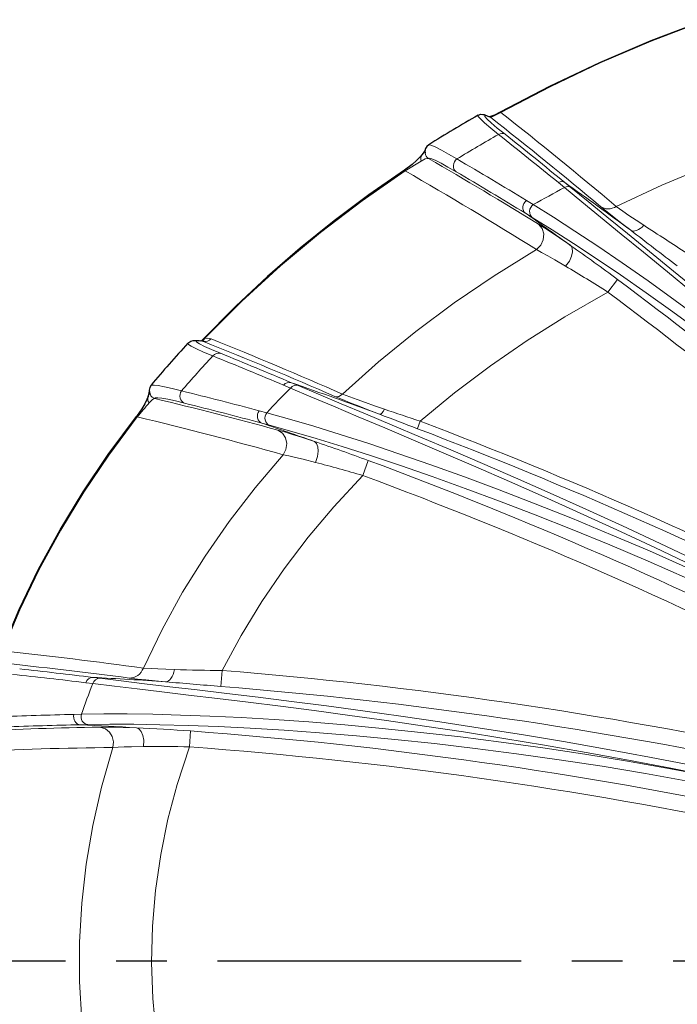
# Model space of a CAD drawing. Header units: millimetres. Extents: x 0 to 594, y 0 to 840.
# Tile 5 of 33: x 122 to 163, y 371 to 433. Entities that reach past the tile are written whole.
import ezdxf

# ---------------------------------------------------------------- set-up
doc = ezdxf.new("R2010")
doc.units = ezdxf.units.MM
doc.linetypes.add('CENTER2', pattern=[28.575, 19.05, -3.175, 3.175, -3.175])

# ---------------------------------------------------------------- blocks, each defined once
blk = doc.blocks.new('.TD_SECTION_1', base_point=(66.801, 342.614))
at = {"color": 0, "linetype": 'CENTER2'}
blk.add_lwpolyline([(77.301, 374.114), (416.628, 374.115)], dxfattribs=at)
blk = doc.blocks.new('b', base_point=(70.359, 265.815))
at = {"color": 0, "linetype": 'Continuous', "lineweight": 0}
for p, q in [((152.229, 427.289), (152.211, 427.322)), ((151.569, 426.992), (151.566, 426.993)), ((147.229, 424.243), (146.215, 423.627)), ((146.215, 423.627), (146.189, 423.666)), ((155.832, 422.894), (156.214, 422.581)), ((156.234, 422.9), (156.616, 422.586)), ((154.26, 421.511), (153.834, 421.771)), ((154.195, 420.709), (153.77, 420.969)), ((158.944, 416.022), (159.541, 416.823)), ((133.563, 412.939), (133.475, 412.952)), ((138.598, 410.195), (139.031, 410.011)), ((139.083, 410.348), (139.516, 410.164)), ((129.416, 408.207), (129.379, 408.236)), ((137.542, 408.464), (137.064, 408.591)), ((137.711, 407.683), (137.236, 407.811)), ((146.989, 407.467), (147.166, 407.934)), ((143.562, 404.534), (143.91, 405.471)), ((134.749, 392.305), (134.669, 391.308)), ((126.183, 391.54), (126.631, 391.485)), ((126.63, 391.872), (127.078, 391.816)), ((125.912, 389.566), (125.445, 389.555)), ((126.314, 388.917), (125.848, 388.907)), ((132.688, 387.518), (132.762, 388.515))]:
    blk.add_line(p, q, dxfattribs=at)
at = {"color": 0, "linetype": 'Continuous', "lineweight": 30}
blk.add_line((133.525, 412.952), (133.396, 412.971), dxfattribs=at)
for points in [[(152.211, 427.322), (155.294, 428.937), (158.44, 430.427), (161.642, 431.793), (165.088, 433.107)], [(150.793, 427.118), (150.974, 427.174), (151.091, 427.171), (151.177, 427.154), (151.254, 427.131), (151.332, 427.102), (151.415, 427.068), (151.51, 427.025)], [(151.481, 427.039), (151.604, 427.061), (151.853, 427.148), (152.211, 427.322)], [(147.47, 424.926), (147.429, 424.856), (147.284, 424.647)], [(147.284, 424.647), (147.143, 424.478), (146.94, 424.269), (146.665, 424.023), (146.189, 423.666)], [(146.189, 423.666), (143.951, 422.117), (141.769, 420.491), (139.646, 418.787), (137.588, 417.007), (135.598, 415.151), (133.441, 412.965)], [(132.596, 412.82), (132.784, 412.951), (132.923, 412.991), (133.025, 413), (133.113, 413), (133.201, 412.995), (133.294, 412.985), (133.395, 412.971)], [(130.095, 409.486), (130.018, 409.288), (129.895, 409.032), (129.713, 408.715), (129.379, 408.236)], [(120.918, 393.544), (122.012, 396.126), (123.234, 398.652), (124.576, 401.115), (126.033, 403.512), (127.6, 405.839), (129.379, 408.236)]]:
    blk.add_lwpolyline(points, dxfattribs=at)
at = {"color": 0, "linetype": 'Continuous', "lineweight": 0}
for points in [[(152.229, 427.289), (155.312, 428.904), (158.456, 430.393), (161.657, 431.759), (165.101, 433.071)], [(151.569, 426.992), (151.617, 427.003), (151.72, 427.044), (151.896, 427.124), (152.229, 427.289)], [(152.081, 425.91), (151.587, 426.313), (151.206, 426.638), (150.944, 426.882), (150.806, 427.043), (150.793, 427.118)], [(152.485, 425.923), (151.997, 426.316), (151.621, 426.633), (151.364, 426.871), (151.227, 427.028), (151.214, 427.101), (151.324, 427.091), (151.566, 426.993)], [(159.466, 421.391), (162.323, 422.728), (165.226, 423.95), (168.169, 425.061), (171.526, 426.179)], [(149.465, 424.374), (148.939, 424.683), (148.5, 424.93), (148.153, 425.111), (147.901, 425.225), (147.747, 425.271), (147.694, 425.24)], [(147.683, 424.402), (147.598, 424.407), (147.485, 424.377), (147.229, 424.243)], [(149.42, 423.574), (148.907, 423.87), (148.477, 424.106), (148.136, 424.279), (147.889, 424.388), (147.737, 424.433), (147.683, 424.402)], [(146.215, 423.627), (143.527, 421.753), (140.921, 419.766), (138.403, 417.666), (135.983, 415.456), (133.644, 413.111)], [(195.168, 387.363), (193.188, 389.431), (191.19, 391.477), (189.179, 393.501), (187.158, 395.498), (185.133, 397.464), (183.107, 399.397), (181.087, 401.293), (179.078, 403.147), (177.087, 404.955), (175.12, 406.714), (173.185, 408.419), (171.289, 410.067), (169.439, 411.653), (167.644, 413.174), (165.911, 414.626), (164.25, 416.005), (162.668, 417.308), (161.174, 418.531), (159.776, 419.671), (158.482, 420.725), (157.299, 421.69), (156.213, 422.582)], [(195.457, 387.64), (193.476, 389.692), (191.479, 391.723), (189.469, 393.731), (187.451, 395.713), (185.429, 397.664), (183.407, 399.582), (181.392, 401.462), (179.389, 403.301), (177.404, 405.095), (175.444, 406.84), (173.516, 408.532), (171.626, 410.167), (169.784, 411.74), (167.996, 413.249), (166.271, 414.69), (164.618, 416.058), (163.043, 417.351), (161.555, 418.564), (160.164, 419.695), (158.876, 420.741), (157.699, 421.699), (156.615, 422.587)], [(195.122, 387.36), (193.123, 389.445), (191.101, 391.504), (189.059, 393.534), (187.003, 395.531), (184.935, 397.491), (182.861, 399.411), (180.787, 401.286), (178.717, 403.113), (176.659, 404.887), (174.619, 406.605), (172.603, 408.262), (170.62, 409.855), (168.676, 411.38), (166.78, 412.832), (164.939, 414.21), (163.162, 415.509), (161.457, 416.726), (159.832, 417.859), (158.296, 418.903), (156.857, 419.858), (155.523, 420.719), (154.26, 421.511)], [(160.369, 419.903), (159.819, 420.328), (159.323, 420.716), (158.892, 421.058), (158.479, 421.395)], [(161.197, 420.215), (160.705, 420.541), (160.26, 420.839), (159.873, 421.104), (159.466, 421.391)], [(194.761, 387.015), (192.768, 389.073), (190.754, 391.105), (188.722, 393.108), (186.677, 395.078), (184.621, 397.012), (182.56, 398.906), (180.5, 400.756), (178.445, 402.558), (176.402, 404.308), (174.378, 406.002), (172.379, 407.636), (170.412, 409.207), (168.485, 410.711), (166.605, 412.144), (164.781, 413.503), (163.02, 414.784), (161.331, 415.985), (159.721, 417.102), (158.199, 418.132), (156.774, 419.074), (155.452, 419.924), (154.195, 420.709)], [(154.459, 418.693), (154.723, 418.964), (154.882, 419.31), (154.913, 419.679), (154.811, 420.019), (154.579, 420.288)], [(154.579, 420.288), (154.951, 420.054), (155.396, 419.763), (155.903, 419.423), (156.606, 418.94)], [(142.286, 409.632), (144.543, 411.654), (146.885, 413.563), (149.305, 415.361), (151.794, 417.048), (154.459, 418.693)], [(154.459, 418.693), (154.782, 418.521), (155.167, 418.307), (155.606, 418.057), (156.288, 417.658)], [(156.606, 418.94), (156.703, 418.785), (156.721, 418.554), (156.658, 418.274), (156.519, 417.977), (156.288, 417.658)], [(147.166, 407.934), (149.326, 409.719), (151.564, 411.406), (153.873, 412.994), (156.246, 414.484), (158.944, 416.022)], [(134.646, 412.191), (134.076, 412.427), (133.632, 412.623), (133.322, 412.777), (133.148, 412.888), (133.114, 412.955), (133.219, 412.977), (133.475, 412.952)], [(133.644, 413.111), (133.823, 413.14), (134.043, 413.102)], [(134.161, 412.026), (133.578, 412.272), (133.125, 412.476), (132.808, 412.636), (132.63, 412.75), (132.596, 412.82)], [(132.197, 409.836), (131.606, 409.984), (131.119, 410.094), (130.739, 410.168), (130.471, 410.203), (130.318, 410.201), (130.285, 410.153)], [(176.738, 392.542), (174.22, 393.875), (171.709, 395.175), (169.211, 396.441), (166.734, 397.671), (164.285, 398.862), (161.872, 400.012), (159.504, 401.118), (157.19, 402.179), (154.938, 403.194), (152.759, 404.16), (150.662, 405.076), (148.656, 405.941), (146.75, 406.754), (144.955, 407.513), (143.278, 408.219), (141.728, 408.869), (140.314, 409.465), (139.031, 410.012)], [(177.006, 392.898), (174.497, 394.214), (171.995, 395.499), (169.509, 396.749), (167.043, 397.963), (164.607, 399.139), (162.207, 400.275), (159.853, 401.368), (157.553, 402.417), (155.316, 403.42), (153.152, 404.375), (151.069, 405.28), (149.076, 406.135), (147.184, 406.939), (145.401, 407.69), (143.736, 408.388), (142.198, 409.032), (140.794, 409.622), (139.516, 410.164)], [(130.519, 409.357), (130.446, 409.34), (130.359, 409.284), (130.167, 409.089)], [(132.388, 409.066), (131.813, 409.204), (131.337, 409.307), (130.966, 409.376), (130.704, 409.408), (130.553, 409.405), (130.519, 409.357)], [(141.807, 409.492), (141.932, 409.471), (142.06, 409.488), (142.286, 409.632)], [(144.618, 408.372), (143.95, 408.63), (143.329, 408.872), (142.769, 409.094), (142.282, 409.292), (141.807, 409.492)], [(144.928, 408.689), (144.305, 408.902), (143.727, 409.104), (143.203, 409.29), (142.748, 409.456), (142.286, 409.632)], [(120.961, 393.526), (122.056, 396.108), (123.276, 398.632), (124.618, 401.094), (126.074, 403.488), (127.639, 405.813), (129.416, 408.207)], [(176.738, 392.542), (174.175, 393.86), (171.615, 395.138), (169.065, 396.374), (166.531, 397.564), (164.02, 398.707), (161.542, 399.8), (159.104, 400.841), (156.715, 401.827), (154.385, 402.758), (152.122, 403.631), (149.936, 404.446), (147.837, 405.201), (145.834, 405.896), (143.935, 406.531), (142.15, 407.104), (140.488, 407.616), (138.957, 408.067), (137.542, 408.463)], [(176.542, 392.013), (173.997, 393.31), (171.457, 394.567), (168.927, 395.782), (166.415, 396.953), (163.927, 398.077), (161.471, 399.152), (159.057, 400.176), (156.691, 401.146), (154.384, 402.062), (152.145, 402.922), (149.982, 403.724), (147.905, 404.468), (145.922, 405.152), (144.044, 405.777), (142.278, 406.341), (140.634, 406.846), (139.119, 407.29), (137.712, 407.682)], [(138.229, 407.377), (138.644, 407.259), (139.145, 407.108), (139.72, 406.927), (140.527, 406.663)], [(138.578, 405.83), (138.747, 406.163), (138.796, 406.534), (138.719, 406.891), (138.528, 407.183), (138.229, 407.377)], [(140.527, 406.663), (140.664, 406.543), (140.748, 406.329), (140.768, 406.046), (140.721, 405.724), (140.592, 405.353)], [(129.802, 392.457), (130.972, 394.871), (132.265, 397.209), (133.675, 399.471), (135.193, 401.652), (136.81, 403.75), (138.578, 405.83)], [(138.578, 405.83), (138.929, 405.756), (139.349, 405.66), (139.83, 405.545), (140.592, 405.353)], [(134.749, 392.305), (135.93, 394.497), (137.227, 396.622), (138.632, 398.677), (140.139, 400.659), (141.741, 402.566), (143.562, 404.534)], [(131.755, 392.366), (131.208, 392.384), (130.715, 392.404), (130.284, 392.425), (129.802, 392.457)], [(165.577, 385.64), (162.89, 386.178), (160.222, 386.688), (157.579, 387.17), (154.97, 387.625), (152.405, 388.052), (149.891, 388.451), (147.438, 388.824), (145.053, 389.171), (142.745, 389.492), (140.523, 389.79), (138.393, 390.065), (136.365, 390.318), (134.445, 390.551), (132.64, 390.766), (130.957, 390.965), (129.402, 391.148), (127.982, 391.318), (126.631, 391.485)], [(178.109, 383.316), (175.343, 383.975), (172.573, 384.609), (169.802, 385.216), (167.036, 385.797), (164.281, 386.35), (161.543, 386.877), (158.829, 387.375), (156.15, 387.845), (153.513, 388.287), (150.928, 388.7), (148.404, 389.086), (145.95, 389.445), (143.575, 389.777), (141.288, 390.084), (139.097, 390.367), (137.011, 390.628), (135.037, 390.868), (133.184, 391.088), (131.458, 391.291), (129.866, 391.478), (128.415, 391.651), (127.078, 391.816)], [(131.195, 391.6), (130.538, 391.66), (129.947, 391.717), (129.433, 391.771), (128.917, 391.832)], [(165.577, 385.64), (162.863, 386.149), (160.165, 386.621), (157.491, 387.057), (154.85, 387.455), (152.251, 387.816), (149.702, 388.139), (147.212, 388.426), (144.789, 388.678), (142.442, 388.894), (140.179, 389.078), (138.009, 389.229), (135.938, 389.352), (133.973, 389.445), (132.123, 389.514), (130.394, 389.558), (128.791, 389.58), (127.322, 389.582), (125.912, 389.566)], [(177.957, 382.387), (175.18, 383.047), (172.398, 383.675), (169.614, 384.27), (166.834, 384.832), (164.062, 385.357), (161.305, 385.847), (158.573, 386.299), (155.872, 386.713), (153.212, 387.089), (150.603, 387.426), (148.053, 387.726), (145.571, 387.989), (143.167, 388.216), (140.848, 388.407), (138.624, 388.566), (136.504, 388.694), (134.494, 388.792), (132.602, 388.862), (130.836, 388.908), (129.202, 388.931), (127.707, 388.934), (126.314, 388.917)], [(127.081, 388.757), (127.481, 388.759), (127.968, 388.754), (128.532, 388.741), (129.364, 388.712)], [(127.891, 387.483), (127.922, 387.825), (127.848, 388.162), (127.674, 388.45), (127.423, 388.654), (127.081, 388.757)], [(129.364, 388.712), (129.526, 388.641), (129.666, 388.476), (129.769, 388.233), (129.823, 387.935), (129.817, 387.542)], [(127.892, 360.746), (127.209, 363.096), (126.655, 365.487), (126.234, 367.908), (125.95, 370.35), (125.805, 372.807), (125.8, 375.271), (125.937, 377.729), (126.213, 380.172), (126.625, 382.595), (127.172, 384.988), (127.891, 387.483)], [(127.891, 387.483), (128.214, 387.502), (128.604, 387.517), (129.056, 387.53), (129.817, 387.542)], [(132.688, 360.711), (131.981, 362.859), (131.393, 365.043), (130.93, 367.257), (130.594, 369.495), (130.389, 371.747), (130.317, 374.008), (130.377, 376.269), (130.57, 378.523), (130.892, 380.762), (131.344, 382.978), (131.92, 385.165), (132.688, 387.518)]]:
    blk.add_lwpolyline(points, dxfattribs=at)
for centre, radius, start, end in [((-21.796, 206.38), 281.222, 49.8679, 51.77024), ((-23.703, 203.543), 283.989, 50.09535, 51.88949), ((192.253, 354.45), 81.977, 119.34316, 121.46361), ((-24.051, 202.989), 284.106, 50.71668, 51.68734), ((-23.298, 204.101), 283.028, 50.62989, 51.60501), ((147.96, 424.817), 0.499, 189.0844, 236.29123), ((147.634, 424.393), 0.432, 144.02027, 200.37678), ((12.202, 189.422), 271.239, 58.33758, 60.03395), ((11.788, 188.358), 273.238, 58.67695, 59.74344), ((13.644, 192.76), 266.224, 58.06628, 60.1343), ((12.522, 190.086), 270.663, 58.54287, 59.61617), ((-5.708, 195.129), 279.473, 53.54058, 54.58756), ((193.052, 353.038), 78.698, 117.9111, 119.53294), ((-5.708, 195.129), 276.473, 54.04917, 54.77195), ((503.679, 866.529), 563.326, 232.45141, 232.82541), ((304.764, 638.952), 261.643, 236.72114, 237.4254), ((93.711, 328.614), 110.066, 53.2658, 55.14965), ((105.033, 331.476), 100.272, 57.47636, 59.25876), ((-5.706, 195.132), 276.502, 48.13506, 53.29937), ((-5.706, 195.132), 275.503, 48.13506, 53.29937), ((28.064, 149.797), 283.833, 66.26996, 68.07535), ((133.509, 412.843), 0.111, 61.02099, 82.04391), ((27.17, 146.945), 286.483, 66.41212, 68.19945), ((182.151, 366.987), 65.814, 136.81747, 139.37822), ((26.608, 145.036), 287.838, 67.10324, 68.05866), ((27.509, 147.885), 285.194, 66.96949, 67.93458), ((183.074, 366.132), 62.17, 135.10616, 137.08605), ((47.863, 146.182), 279.473, 69.74475, 70.94966), ((130.509, 409.356), 0.434, 162.66327, 217.91437), ((130.673, 409.84), 0.507, 207.53835, 252.30733), ((67.417, 147.647), 269.21, 74.74977, 76.44387), ((67.17, 145.532), 272.186, 75.1205, 76.17815), ((288.589, 273.497), 208.525, 139.44014, 139.75829), ((67.623, 148.841), 268.163, 74.95416, 76.02414), ((247.883, 710.333), 318.731, 251.1545, 251.57919), ((68.293, 153.859), 261.59, 74.41396, 76.48726), ((336.708, 907.955), 535.24, 248.96817, 249.2399), ((47.863, 146.182), 276.473, 70.41737, 71.13986), ((47.864, 146.183), 279.455, 63.07643, 69.22434), ((47.863, 146.182), 279.955, 63.07643, 69.22433), ((106.053, 303.46), 108.809, 69.63986, 71.52827), ((114.747, 305.787), 102.865, 73.732, 75.4482), ((47.864, 146.184), 276.504, 63.13507, 69.67435), ((47.866, 146.187), 275.501, 63.13503, 69.67439), ((92.132, 117.949), 277.081, 82.18616, 84.0278), ((91.609, 109.82), 284.469, 82.46407, 84.13797), ((91.462, 107.507), 286.148, 83.03065, 83.95395), ((91.738, 111.315), 282.718, 82.91086, 83.84652), ((136.778, 565.363), 173.071, 268.33696, 269.32845), ((112.279, 112.774), 280.433, 78.06379, 85.40413), ((172.413, 373.224), 49.29, 158.25558, 160.63741), ((112.278, 112.768), 279.473, 86.11881, 87.05643), ((168.053, 810.327), 420.347, 264.9696, 265.44481), ((112.278, 112.769), 279.438, 78.06386, 85.40406), ((132.176, 112.226), 277.411, 91.39033, 92.37247), ((131.651, 117.434), 271.536, 91.22441, 92.22495), ((112.278, 112.768), 276.473, 86.45695, 87.18655), ((131.786, 115.754), 273.043, 90.9872, 92.60722), ((125.138, 286.757), 102.043, 85.71525, 87.62688), ((112.278, 112.767), 276.508, 78.13511, 85.75154), ((130.95, 124.58), 262.92, 90.66668, 92.62584), ((130.503, 296.796), 90.748, 88.62016, 90.43283), ((112.279, 112.774), 275.501, 78.13501, 85.75164)]:
    blk.add_arc(centre, radius, start, end, dxfattribs=at)
at = {"color": 0, "linetype": 'Continuous', "lineweight": 30}
for centre, radius, start, end in [((191.825, 355.172), 82.824, 119.69663, 122.18873), ((147.983, 424.824), 0.523, 122.25655, 189.58317), ((134.247, 412.093), 1.183, 120.6141, 132.58512), ((181.874, 367.235), 67.129, 137.22958, 140.22189), ((130.688, 409.85), 0.525, 140.36841, 210.8861), ((128.051, 410.184), 2.16, 341.13185, 348.8536)]:
    blk.add_arc(centre, radius, start, end, dxfattribs=at)
at = {"color": 0, "linetype": 'Continuous', "lineweight": 0, "extrusion": (0, 0, -1)}
for centre, major_axis, ratio, start_param, end_param in [((151.342, 426.663), (0.168, 0.363), 0.977292, 6.28318, 6.448682), ((152.259, 425.594), (-0.248, -0.313), 0.893054, 1.921121, 3.06397), ((156.383, 422.261), (-0.254, -0.309), 0.892592, 1.926634, 3.064077), ((154.484, 421.117), (-0.262, -0.426), 0.882622, 0.074275, 2.024041), ((159.066, 422.204), (-0.641, -0.767), 0.890823, 5.088345, 6.206321), ((133.322, 412.477), (0.073, 0.495), 0.977824, 6.265325, 6.450679), ((134.491, 411.715), (-0.188, -0.463), 0.894486, 1.903228, 3.063483), ((139.352, 409.692), (-0.196, -0.46), 0.8937, 1.913217, 3.063674), ((144.791, 408.841), (-0.18, -0.467), 0.371649, 4.898948, 6.2456), ((137.874, 408.155), (-0.131, -0.483), 0.884703, 0.074881, 2.006427), ((128.976, 392.83), (-0.131, -0.991), 0.899064, 4.97653, 6.203449), ((127.052, 391.317), (-0.063, -0.496), 0.900906, 1.800459, 3.061016), ((126.339, 389.416), (0.01, -0.5), 0.895241, 0.078324, 1.89324)]:
    blk.add_ellipse(centre, major_axis=major_axis, ratio=ratio, start_param=start_param, end_param=end_param, dxfattribs=at)
at = {"color": 0, "linetype": 'Continuous', "lineweight": 0}
for centre, major_axis, ratio, start_param, end_param in [((151.345, 426.661), (-0.168, -0.363), 0.977292, 2.976103, 2.984022), ((149.701, 423.988), (0.253, 0.431), 0.884005, 1.129132, 3.066849), ((156.003, 422.574), (0.254, 0.309), 0.892641, 0.077536, 1.215535), ((154.058, 421.377), (0.261, 0.426), 0.882758, 1.118668, 3.067281), ((160.963, 420.707), (0.61, 0.792), 0.500309, 3.181899, 4.463411), ((133.316, 413.423), (-0.142, 0.48), 0.731338, 3.245225, 3.809902), ((133.716, 413.415), (0.186, 0.464), 0.893404, 3.219385, 4.366308), ((138.92, 409.876), (0.196, 0.46), 0.89378, 0.077952, 1.229373), ((132.541, 409.541), (0.121, 0.485), 0.886612, 1.152396, 3.066036), ((137.397, 408.284), (0.13, 0.483), 0.884894, 1.136846, 3.066659), ((131.263, 392.597), (0.089, 0.996), 0.520055, 3.182431, 4.524788), ((126.604, 391.373), (0.062, 0.496), 0.900937, 0.080596, 1.341773), ((125.873, 389.407), (-0.011, 0.5), 0.895349, 1.249816, 3.063238)]:
    blk.add_ellipse(centre, major_axis=major_axis, ratio=ratio, start_param=start_param, end_param=end_param, dxfattribs=at)
blk.add_blockref('.TD_SECTION_1', (66.801, 342.614), dxfattribs=at)

msp = doc.modelspace()

# ---------------------------------------------------------------- block references
at = {"color": 72, "linetype": 'Continuous', "lineweight": 0}
msp.add_blockref('b', (70.359, 265.815), dxfattribs=at)

doc.saveas('drawing.dxf')
